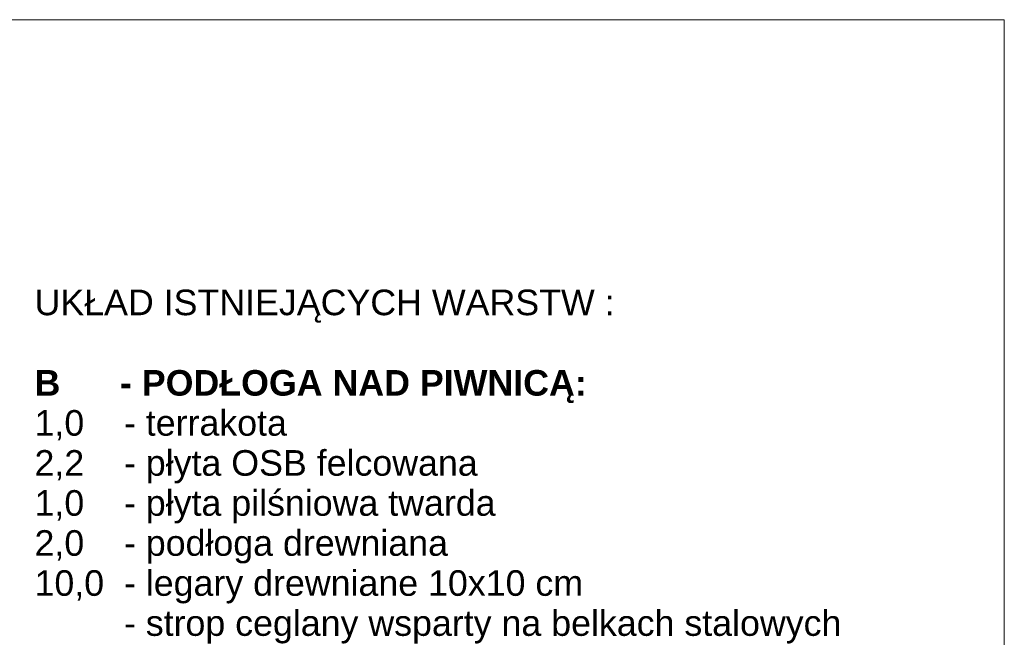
# Model space of a CAD drawing. Extents: x -396299 to -11759, y -15022 to 18278.
# Tile 158 of 205: x -93823 to -88054, y 14058 to 17678. Entities that reach past the tile are written whole.
import ezdxf

# ---------------------------------------------------------------- set-up
doc = ezdxf.new("R2010")
doc.units = 0
doc.header["$MEASUREMENT"] = 0
doc.layers.add('Arch opisy_Nr_Pióra__1', color=7, linetype='Continuous', lineweight=25)
doc.layers.add('ARCH TABELA_Nr_Pióra__21', color=7, linetype='Continuous', lineweight=13)
doc.styles.add('GENERATED_STYLE_8', font='arial.ttf')

msp = doc.modelspace()

# ---------------------------------------------------------------- linework, layer by layer
at = {"layer": 'ARCH TABELA_Nr_Pióra__21', "linetype": 'Continuous'}
for p, q in [((-129853.6, 17678.4), (-88053.6, 17678.4)), ((-88053.6, 17678.4), (-88053.6, -12021.6))]:
    msp.add_line(p, q, dxfattribs=at)

# ---------------------------------------------------------------- texts
at = {"layer": 'Arch opisy_Nr_Pióra__1', "linetype": 'Continuous', "insert": (-93736.3, 16096.1), "char_height": 150, "attachment_point": 1, "style": 'GENERATED_STYLE_8'}
msp.add_mtext('{UKŁAD ISTNIEJĄCYCH WARSTW :}', dxfattribs=at)
at = {"layer": 'Arch opisy_Nr_Pióra__1', "linetype": 'Continuous', "insert": (-93736.3, 15624.6), "char_height": 150, "width": 6374.89, "attachment_point": 1, "line_spacing_factor": 0.938433, "style": 'GENERATED_STYLE_8'}
msp.add_mtext('\\A1;{\\fArial|b1|i0|c0|p38;B      - PODŁOGA NAD PIWNICĄ:\\P\\fArial|b0|i0|c0|p38;1,0    - terrakota\\P2,2    - płyta OSB felcowana \\P1,0    - płyta pilśniowa twarda\\P2,0    - podłoga drewniana \\P10,0  - legary drewniane 10x10 cm\\P         - strop ceglany wsparty na belkach stalowych\\Puwaga: warstwy ustalone bez dokonania odkrywki}', dxfattribs=at)

doc.saveas('drawing.dxf')
